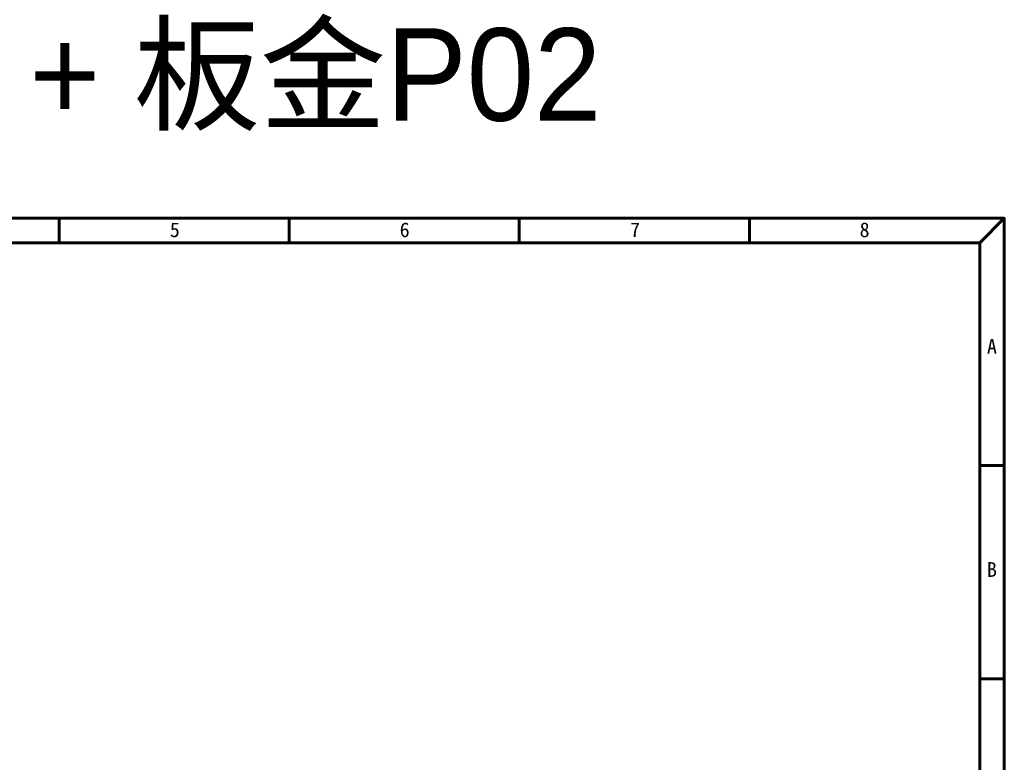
# Model space of a CAD drawing. Header units: inches. Extents: x 0 to 5655, y -2263 to 1330.
# Tile 216 of 231: x 4904 to 5116, y -128 to 32. Entities that reach past the tile are written whole.
import ezdxf

# ---------------------------------------------------------------- set-up
doc = ezdxf.new("R2010")
doc.units = ezdxf.units.IN
doc.header["$MEASUREMENT"] = 0
doc.layers.add('BORDER', color=7, linetype='Continuous')
doc.styles.get("Standard").update_dxf_attribs({"font": 'arial.ttf'})
doc.styles.add('標題欄', font='txt')

# ---------------------------------------------------------------- blocks, each defined once
blk = doc.blocks.new('A4-英文圖框-橫式')
at = {"layer": 'BORDER', "color": 123, "linetype": 'Continuous', "lineweight": 60, "ltscale": 25.4}
for p, q in [((2350.7, 183.5), (2350.7, 188.79)), ((2400.45, 183.5), (2400.45, 188.79)), ((2450.2, 183.5), (2450.2, 188.79)), ((2499.95, 183.5), (2499.95, 188.79)), ((2549.79, 183.5), (2555.09, 188.79)), ((2151.7, 183.5), (2549.79, 183.5)), ((2549.79, 183.5), (2549.79, -95.06)), ((2549.79, 135.31), (2555.09, 135.31)), ((2549.79, 89.23), (2555.09, 89.23))]:
    blk.add_line(p, q, dxfattribs=at)
blk.add_lwpolyline([(2151.7, 188.79), (2555.09, 188.79), (2555.09, -95.06), (2151.7, -95.06)], close=True, dxfattribs=at)
at = {"color": 60, "style": '標題欄'}
for s, p in [('5', (2374.61, 184.72)), ('6', (2424.32, 184.72)), ('7', (2474.15, 184.72)), ('8', (2523.79, 184.72)), ('A', (2551.33, 159.51)), ('B', (2551.33, 111.26))]:
    blk.add_text(s, height=3.18, dxfattribs=at).set_placement(p)
at = {"color": 3, "style": '標題欄'}
for s, p in [('7', (2474.15, 184.72)), ('A', (2551.33, 159.51)), ('B', (2551.33, 111.26))]:
    blk.add_text(s, height=3.18, dxfattribs=at).set_placement(p)

msp = doc.modelspace()

# ---------------------------------------------------------------- block references
msp.add_blockref('A4-英文圖框-橫式', (2561.395, -199.497))

# ---------------------------------------------------------------- texts
at = {"color": 7, "insert": (4914.787, 19.297), "char_height": 20, "attachment_point": 5}
msp.add_mtext_dynamic_manual_height_columns('{\\fPMingLiU|b0|i0|c136|p18;右折WR + 板金P02}', width=252.6866, gutter_width=12.5, heights=[0], dxfattribs=at)

doc.saveas('drawing.dxf')
